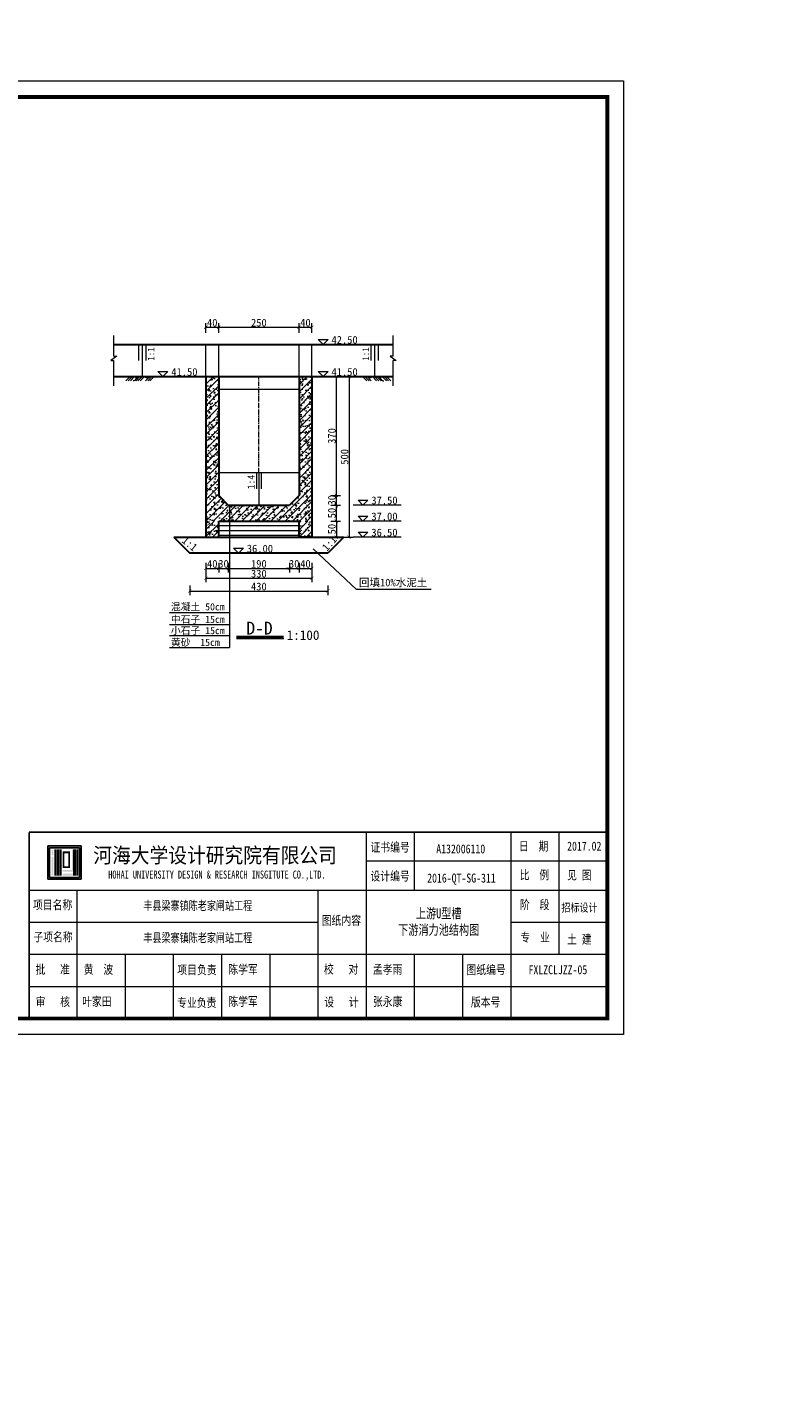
# Model space of a CAD drawing. Extents: x -13074 to 1448651, y 3648755 to 8081248.
# Tile 74 of 173: x 559470 to 559706, y 3858375 to 3858799. Entities that reach past the tile are written whole.
import ezdxf

# ---------------------------------------------------------------- set-up
doc = ezdxf.new("R2010")
doc.units = 0
doc.header["$PDMODE"] = 32
doc.header["$PDSIZE"] = 0.2
doc.linetypes.add('CENTER2', pattern=[1.125, 0.75, -0.125, 0.125, -0.125])
doc.layers.get('0').update_dxf_attribs({"linetype": 'CONTINUOUS'})
doc.layers.get('Defpoints').update_dxf_attribs({"linetype": 'CONTINUOUS'})
for name, color, linetype, lineweight in [('0.09标注线', 3, 'CONTINUOUS', 9), ('0.13填充', 8, 'CONTINUOUS', 9), ('0.30粗线', 7, 'CONTINUOUS', 30), ('SHEET', 1, 'CONTINUOUS', 15), ('文字', 7, 'CONTINUOUS', 15), ('新建路', 7, 'CONTINUOUS', 40), ('细实线', 3, 'CONTINUOUS', 20)]:
    doc.layers.add(name, color=color, linetype=linetype, lineweight=lineweight)
doc.layers.add('HOHAITK', color=7, linetype='CONTINUOUS')
doc.layers.add('PUB_DIM', color=3, linetype='CONTINUOUS')
doc.styles.add('-仿宋_GB2312', font='FangSong_GB2312.ttf')
doc.styles.add('FHZ', font='FangSong_GB2312.ttf', dxfattribs={"width": 0.707, "height": 300})
doc.styles.add('HOHAITK', font='simhei.ttf')
doc.styles.add('TSSD_Dimension', font='tssdeng.shx', dxfattribs={"width": 0.7, "bigfont": '1hztxt.shx'})
doc.dimstyles.new('TSSD_100_100', dxfattribs={"dimtxt": 300, "dimasz": 100, "dimexe": 100, "dimexo": 250, "dimgap": 100, "dimtad": 1, "dimdec": 0, "dimzin": 0, "dimdsep": 46, "dimtxsty": 'TSSD_Dimension', "dimblk": 'ARCHTICK', "dimcen": 0, "dimdle": 100, "dimclrt": 7, "dimadec": 0, "dimazin": 0, "dimtfac": 1, "dimtdec": 0, "dimtix": 1, "dimtmove": 2, "dimatfit": 3, "dimfxl": 1, "dimtolj": 1, "dimtzin": 0, "dimarcsym": 0})
doc.dimstyles.new('zzzz STANDARD', dxfattribs={"dimtxt": 2.3, "dimasz": 1, "dimexe": 1.25, "dimexo": 1.5, "dimgap": 0.2, "dimtad": 1, "dimdec": 0, "dimlfac": 10, "dimzin": 0, "dimdsep": 46, "dimtxsty": '-仿宋_GB2312', "dimblk": 'ARCHTICK', "dimcen": 0.09, "dimadec": 0, "dimazin": 0, "dimtfac": 1, "dimtdec": 0, "dimtix": 1, "dimtmove": 2, "dimatfit": 3, "dimfxl": 1.7, "dimfxlon": 1, "dimtolj": 1, "dimtzin": 0, "dimlwd": 9, "dimlwe": 9, "dimarcsym": 0})

# ---------------------------------------------------------------- blocks, each defined once
blk = doc.blocks.new('_ARCHTICK')
at = {"color": 0, "linetype": 'ByBlock', "const_width": 0.15}
blk.add_lwpolyline([(-0.5, -0.5), (0.5, 0.5)], dxfattribs=at)
blk = doc.blocks.new('*D1999')
at = {"layer": 'Defpoints', "color": 0, "linetype": 'Continuous', "lineweight": 13}
for p in [(559529.71, 3858653.39), (559532.71, 3858650.39), (559532.71, 3858630.67)]:
    blk.add_point(p, dxfattribs=at)
at = {"layer": '新建路', "color": 0, "linetype": 'Continuous', "lineweight": 9}
for p, q in [((559529.71, 3858630.67), (559528.71, 3858630.67)), ((559529.71, 3858632.37), (559529.71, 3858629.42)), ((559529.71, 3858630.67), (559532.71, 3858630.67)), ((559532.71, 3858632.37), (559532.71, 3858629.42)), ((559532.71, 3858630.67), (559533.71, 3858630.67))]:
    blk.add_line(p, q, dxfattribs=at)
blk.add_blockref('_ARCHTICK', (559529.71, 3858630.67), dxfattribs=at)
at = {"layer": '新建路', "color": 0, "linetype": 'Continuous', "lineweight": 9, "rotation": 180}
blk.add_blockref('_ARCHTICK', (559532.71, 3858630.67), dxfattribs=at)
at = {"layer": '新建路', "color": 0, "linetype": 'Continuous', "lineweight": 13, "insert": (559531.21, 3858632.07), "char_height": 2.4, "attachment_point": 5, "style": '-仿宋_GB2312'}
blk.add_mtext('\\A1;30', dxfattribs=at)
blk = doc.blocks.new('*D2001')
at = {"layer": 'Defpoints', "color": 0, "linetype": 'Continuous', "lineweight": 13}
for p in [(559551.71, 3858650.39), (559554.71, 3858653.39), (559554.71, 3858630.67)]:
    blk.add_point(p, dxfattribs=at)
at = {"layer": '新建路', "color": 0, "linetype": 'Continuous', "lineweight": 9}
for p, q in [((559551.71, 3858630.67), (559550.71, 3858630.67)), ((559551.71, 3858632.37), (559551.71, 3858629.42)), ((559551.71, 3858630.67), (559554.71, 3858630.67)), ((559554.71, 3858632.37), (559554.71, 3858629.42)), ((559554.71, 3858630.67), (559555.71, 3858630.67))]:
    blk.add_line(p, q, dxfattribs=at)
blk.add_blockref('_ARCHTICK', (559551.71, 3858630.67), dxfattribs=at)
at = {"layer": '新建路', "color": 0, "linetype": 'Continuous', "lineweight": 9, "rotation": 180}
blk.add_blockref('_ARCHTICK', (559554.71, 3858630.67), dxfattribs=at)
at = {"layer": '新建路', "color": 0, "linetype": 'Continuous', "lineweight": 13, "insert": (559553.21, 3858632.07), "char_height": 2.4, "attachment_point": 5, "style": '-仿宋_GB2312'}
blk.add_mtext('\\A1;30', dxfattribs=at)
blk = doc.blocks.new('*D2005')
at = {"layer": 'Defpoints', "color": 0, "linetype": 'Continuous', "lineweight": 13}
for p in [(559551.71, 3858650.39), (559554.71, 3858653.39), (559566.33, 3858653.39)]:
    blk.add_point(p, dxfattribs=at)
at = {"layer": '新建路', "color": 0, "linetype": 'Continuous', "lineweight": 9}
for p, q in [((559566.33, 3858653.39), (559566.33, 3858654.39)), ((559564.63, 3858653.39), (559567.58, 3858653.39)), ((559564.63, 3858650.39), (559567.58, 3858650.39)), ((559566.33, 3858650.39), (559566.33, 3858653.39)), ((559566.33, 3858650.39), (559566.33, 3858649.39))]:
    blk.add_line(p, q, dxfattribs=at)
for p, rotation in [((559566.33, 3858653.39), 270), ((559566.33, 3858650.39), 90)]:
    blk.add_blockref('_ARCHTICK', p, dxfattribs=dict(at, rotation=rotation))
at = {"layer": '新建路', "color": 0, "linetype": 'Continuous', "lineweight": 13, "insert": (559564.93, 3858651.89), "char_height": 2.4, "attachment_point": 5, "rotation": 90, "style": '-仿宋_GB2312'}
blk.add_mtext('\\A1;30', dxfattribs=at)
blk = doc.blocks.new('*D2007')
at = {"layer": 'Defpoints', "color": 0, "linetype": 'Continuous', "lineweight": 13}
for p in [(559554.71, 3858690.39), (559558.8, 3858640.39), (559570.28, 3858640.39)]:
    blk.add_point(p, dxfattribs=at)
at = {"layer": '新建路', "color": 0, "linetype": 'Continuous', "lineweight": 9}
for p, q in [((559568.58, 3858690.39), (559571.53, 3858690.39)), ((559570.28, 3858690.39), (559570.28, 3858640.39)), ((559568.58, 3858640.39), (559571.53, 3858640.39))]:
    blk.add_line(p, q, dxfattribs=at)
for p, rotation in [((559570.28, 3858690.39), 90), ((559570.28, 3858640.39), 270)]:
    blk.add_blockref('_ARCHTICK', p, dxfattribs=dict(at, rotation=rotation))
at = {"layer": '新建路', "color": 0, "linetype": 'Continuous', "lineweight": 13, "insert": (559568.88, 3858665.39), "char_height": 2.4, "attachment_point": 5, "rotation": 90, "style": '-仿宋_GB2312'}
blk.add_mtext('\\A1;500', dxfattribs=at)
blk = doc.blocks.new('*D1656')
at = {"layer": 'Defpoints', "color": 0, "lineweight": 13}
for p in [(795706, 267581), (795134, 265865), (795134, 265865), (795535, 266220), (795733, 266164)]:
    blk.add_point(p, dxfattribs=at)
at = {"layer": 'PUB_DIM', "color": 0, "lineweight": -2}
blk.add_arc((795134, 265865), 536, 26.5651, 71.5651, dxfattribs=at)
at = {"layer": 'PUB_DIM', "color": 0, "lineweight": -2, "xscale": 100, "yscale": 100, "zscale": 100}
for p, rotation in [((795303, 266373), 161.5650511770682), ((795614, 266104), 296.5650511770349)]:
    blk.add_blockref('_ARCHTICK', p, dxfattribs=dict(at, rotation=rotation))
blk = doc.blocks.new('*D3525')
at = {"layer": 'Defpoints', "color": 0, "linetype": 'Continuous', "lineweight": 13}
for p in [(559554.71, 3858645.39), (559554.71, 3858640.39), (559566.33, 3858640.39)]:
    blk.add_point(p, dxfattribs=at)
at = {"layer": '新建路', "color": 0, "linetype": 'Continuous', "lineweight": 9}
for p, q in [((559564.63, 3858645.39), (559567.58, 3858645.39)), ((559566.33, 3858645.39), (559566.33, 3858640.39)), ((559564.63, 3858640.39), (559567.58, 3858640.39))]:
    blk.add_line(p, q, dxfattribs=at)
for p, rotation in [((559566.33, 3858645.39), 90), ((559566.33, 3858640.39), 270)]:
    blk.add_blockref('_ARCHTICK', p, dxfattribs=dict(at, rotation=rotation))
at = {"layer": '新建路', "color": 0, "linetype": 'Continuous', "lineweight": 13, "insert": (559564.93, 3858642.89), "char_height": 2.4, "attachment_point": 5, "rotation": 90, "style": '-仿宋_GB2312'}
blk.add_mtext('\\A1;50', dxfattribs=at)
blk = doc.blocks.new('123')
at = {"layer": 'PUB_DIM', "color": 7}
dim = blk.add_angular_dim_2l(base=(795535.2, 266220.4), line1=((795732.5, 266163.8), (795133.8, 265864.5)), line2=((795133.8, 265864.5), (795706, 267580.9)), text=' ', dimstyle='TSSD_100_100', dxfattribs=at)
dim.commit()
dim.dimension.update_dxf_attribs({"geometry": '*D1656', "text_midpoint": (426562.1, 722353.3)})

msp = doc.modelspace()

# ---------------------------------------------------------------- hatches: boundary and pattern name
at = {"layer": '0.09标注线', "linetype": 'Continuous', "lineweight": 13}
h = msp.add_hatch(dxfattribs=at)
h.set_pattern_fill('ANSI31', color=256, scale=0.5, style=0)
h.set_pattern_definition([(45, (559525.709, 3858645.3888), (-1.12253, 1.12253), [])])
h.paths.add_polyline_path([(559554.709, 3858653.389), (559551.709, 3858650.389), (559532.709, 3858650.389), (559529.709, 3858653.389), (559529.709, 3858690.389), (559525.709, 3858690.389), (559525.709, 3858645.389), (559529.709, 3858645.389), (559558.709, 3858645.389), (559558.709, 3858690.389), (559554.709, 3858690.389)])
h = msp.add_hatch(dxfattribs=at)
h.set_pattern_fill('AR-CONC', color=256, scale=0.02, style=0)
h.set_pattern_definition([(50, (559525.709, 3858645.3888), (3.6437, -0.31878), [0.381, -4.191]), (355, (559525.709, 3858645.3888), (-0.70486, 3.82113), [0.3048, -3.3528]), (100.451, (559526.0127, 3858645.3622), (2.93885, 3.50233), [0.3238, -3.5618]), (46.184, (559525.709, 3858646.4048), (5.42158, -0.84085), [0.5715, -6.2865]), (96.636, (559526.161, 3858646.3347), (4.7481, 4.9485), [0.4857, -5.3427]), (351.184, (559525.709, 3858646.405), (4.7481, 4.9485), [0.4572, -5.0292]), (21, (559526.217, 3858646.1508), (3.0323, -2.04531), [0.381, -4.191]), (326, (559526.217, 3858646.1508), (1.23604, 3.68376), [0.3048, -3.3528]), (71.4514, (559526.4697, 3858645.9803), (4.26833, 1.63846), [0.3238, -3.5618]), (37.5, (559525.709, 3858645.3888), (0.061772, 1.6911), [0, -3.31216, 0, -3.4036, 0, -3.3655]), (7.5, (559525.709, 3858645.3888), (1.336393, 2.00361), [0, -1.94056, 0, -3.23596, 0, -1.2827]), (327.5, (559524.5762, 3858645.3888), (2.711812, -0.114575), [0, -1.27, 0, -3.9624, 0, -5.2578]), (317.5, (559524.0682, 3858645.3888), (2.96258, 0.50853), [0, -1.651, 0, -2.63144, 0, -3.7338])])
h.paths.add_polyline_path([(559554.709, 3858653.389), (559551.709, 3858650.389), (559532.709, 3858650.389), (559529.709, 3858653.389), (559529.709, 3858690.389), (559525.709, 3858690.389), (559525.709, 3858645.389), (559529.709, 3858645.389), (559558.709, 3858645.389), (559558.709, 3858690.389), (559554.709, 3858690.389)])
h = msp.add_hatch(dxfattribs=at)
h.set_pattern_fill('ANSI31', color=256, scale=0.5, style=0)
h.paths.add_polyline_path([(559558.709, 3858645.389), (559554.709, 3858645.389), (559554.709, 3858640.389), (559558.709, 3858640.389)])
h.paths.add_polyline_path([(559529.709, 3858645.389), (559525.709, 3858645.389), (559525.709, 3858640.389), (559529.709, 3858640.389)])
h = msp.add_hatch(dxfattribs=at)
h.set_pattern_fill('AR-CONC', color=256, scale=0.02, style=0)
h.set_pattern_definition([(50, (0, 0), (3.64369338, -0.3187817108), [0.381, -4.191]), (355, (0, 0), (-0.7048565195, 3.8211328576), [0.3048, -3.3528]), (100.451, (0.3036, -0.0266), (2.9388500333, 3.5023337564), [0.3238, -3.5618]), (46.1842, (0, 1.016), (5.421580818, -0.8408465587), [0.5715, -6.2865]), (96.6356, (0.452, 0.946), (4.748084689, 4.948511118), [0.4857, -5.3427]), (351.184, (0, 1.016), (4.748092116, 4.948502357), [0.4572, -5.0292]), (21, (0.508, 0.762), (3.0322975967, -2.0453103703), [0.381, -4.191]), (326, (0.508, 0.762), (1.236040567, 3.6837593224), [0.3048, -3.3528]), (71.4514, (0.7607, 0.5916), (4.2683298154, 1.6384571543), [0.3238, -3.5618]), (37.5, (0, 0), (0.061772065, 1.69110077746), [0, -3.31216, 0, -3.4036, 0, -3.3655]), (7.5, (0, 0), (1.3363932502, 2.0036114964), [0, -1.94056, 0, -3.23596, 0, -1.2827]), (327.5, (-1.1328, 0), (2.71181190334, -0.11457487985), [0, -1.27, 0, -3.9624, 0, -5.2578]), (317.5, (-1.6408, 0), (2.9625836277, 0.5085298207), [0, -1.651, 0, -2.63144, 0, -3.7338])])
h.paths.add_polyline_path([(559529.709, 3858645.389), (559525.709, 3858645.389), (559525.709, 3858640.389), (559529.709, 3858640.389)])
h.paths.add_polyline_path([(559558.709, 3858645.389), (559554.709, 3858645.389), (559554.709, 3858640.389), (559558.709, 3858640.389)])
at = {"layer": '0.13填充'}
h = msp.add_hatch(color=256, dxfattribs=at)
edge = h.paths.add_edge_path()
edge.add_ellipse((559504.239, 3858690.524), major_axis=(0, -0.716), ratio=0.9642642, start_angle=280.8773, end_angle=439.1227)
edge.add_line((559504.917, 3858690.389), (559503.561, 3858690.389))
h = msp.add_hatch(color=256, dxfattribs=at)
edge = h.paths.add_edge_path()
edge.add_ellipse((559504.239, 3858690.524), major_axis=(0, -0.716), ratio=0.9642642, start_angle=280.8773, end_angle=439.1227)
edge.add_line((559504.917, 3858690.389), (559503.561, 3858690.389))
h = msp.add_hatch(color=256, dxfattribs=at)
edge = h.paths.add_edge_path()
edge.add_ellipse((559507.276, 3858690.524), major_axis=(0, -0.716), ratio=0.9642642, start_angle=280.8773, end_angle=439.1227)
edge.add_line((559507.954, 3858690.389), (559506.598, 3858690.389))
h = msp.add_hatch(color=256, dxfattribs=at)
edge = h.paths.add_edge_path()
edge.add_ellipse((559507.276, 3858690.524), major_axis=(0, -0.716), ratio=0.9642642, start_angle=280.8773, end_angle=439.1227)
edge.add_line((559507.954, 3858690.389), (559506.598, 3858690.389))
h = msp.add_hatch(color=256, dxfattribs=at)
edge = h.paths.add_edge_path()
edge.add_ellipse((559576.863, 3858690.524), major_axis=(0, -0.716), ratio=0.9642642, start_angle=-79.1227, end_angle=79.1227, ccw=False)
edge.add_line((559576.185, 3858690.389), (559577.541, 3858690.389))
h = msp.add_hatch(color=256, dxfattribs=at)
edge = h.paths.add_edge_path()
edge.add_ellipse((559576.863, 3858690.524), major_axis=(0, -0.716), ratio=0.9642642, start_angle=-79.1227, end_angle=79.1227, ccw=False)
edge.add_line((559576.185, 3858690.389), (559577.541, 3858690.389))
h = msp.add_hatch(color=256, dxfattribs=at)
edge = h.paths.add_edge_path()
edge.add_ellipse((559579.9, 3858690.524), major_axis=(0, -0.716), ratio=0.9642642, start_angle=-79.1227, end_angle=79.1227, ccw=False)
edge.add_line((559579.222, 3858690.389), (559580.578, 3858690.389))
h = msp.add_hatch(color=256, dxfattribs=at)
edge = h.paths.add_edge_path()
edge.add_ellipse((559579.9, 3858690.524), major_axis=(0, -0.716), ratio=0.9642642, start_angle=-79.1227, end_angle=79.1227, ccw=False)
edge.add_line((559579.222, 3858690.389), (559580.578, 3858690.389))
at = {"layer": 'HOHAITK', "ltscale": 1000}
h = msp.add_hatch(color=7, dxfattribs=at)
h.paths.add_polyline_path([(559486.834, 3858533.849, 0.4142136), (559486.921, 3858533.937), (559486.921, 3858544.162, 0.4142136), (559486.834, 3858544.249), (559476.609, 3858544.249, 0.4142136), (559476.521, 3858544.162), (559476.521, 3858533.937, 0.4142136), (559476.609, 3858533.849)])
h.paths.add_polyline_path([(559477.099, 3858534.427), (559477.099, 3858543.672), (559486.344, 3858543.672), (559486.344, 3858534.427)], flags=16)
at = {"layer": 'HOHAITK'}
h = msp.add_hatch(color=7, dxfattribs=at)
h.paths.add_polyline_path([(559478.255, 3858543.094), (559477.677, 3858543.094), (559477.677, 3858542.516), (559478.255, 3858542.516)])
h.paths.add_polyline_path([(559478.255, 3858542.516), (559477.677, 3858542.516), (559477.677, 3858541.938), (559478.255, 3858541.938)])
h.paths.add_polyline_path([(559478.255, 3858541.938), (559477.677, 3858541.938), (559477.677, 3858541.36), (559478.255, 3858541.36)])
h.paths.add_polyline_path([(559478.255, 3858540.783), (559477.677, 3858540.783), (559477.677, 3858540.205), (559478.255, 3858540.205)])
h.paths.add_polyline_path([(559478.255, 3858540.205), (559477.677, 3858540.205), (559477.677, 3858539.627), (559478.255, 3858539.627)])
h.paths.add_polyline_path([(559478.255, 3858539.627), (559477.677, 3858539.627), (559477.677, 3858539.049), (559478.255, 3858539.049)])
h.paths.add_polyline_path([(559478.255, 3858539.049), (559477.677, 3858539.049), (559477.677, 3858538.472), (559478.255, 3858538.472)])
h.paths.add_polyline_path([(559478.255, 3858538.472), (559477.677, 3858538.472), (559477.677, 3858537.894), (559478.255, 3858537.894)])
h.paths.add_polyline_path([(559478.255, 3858537.894), (559477.677, 3858537.894), (559477.677, 3858537.316), (559478.255, 3858537.316)])
h.paths.add_polyline_path([(559478.255, 3858537.316), (559477.677, 3858537.316), (559477.677, 3858536.738), (559478.255, 3858536.738)])
h.paths.add_polyline_path([(559478.255, 3858536.738), (559477.677, 3858536.738), (559477.677, 3858536.16), (559478.255, 3858536.16)])
h.paths.add_polyline_path([(559478.255, 3858536.16), (559477.677, 3858536.16), (559477.677, 3858535.583), (559478.255, 3858535.583)])
h.paths.add_polyline_path([(559478.255, 3858535.583), (559477.677, 3858535.583), (559477.677, 3858535.005), (559478.255, 3858535.005)])
h = msp.add_hatch(color=7, dxfattribs=at)
h.paths.add_polyline_path([(559479.41, 3858543.094), (559478.833, 3858543.094), (559478.833, 3858542.516), (559479.41, 3858542.516)])
h.paths.add_polyline_path([(559479.41, 3858542.516), (559478.833, 3858542.516), (559478.833, 3858541.938), (559479.41, 3858541.938)])
h.paths.add_polyline_path([(559479.41, 3858541.938), (559478.833, 3858541.938), (559478.833, 3858541.36), (559479.41, 3858541.36)])
h.paths.add_polyline_path([(559479.41, 3858541.36), (559478.833, 3858541.36), (559478.833, 3858540.783), (559479.41, 3858540.783)])
h.paths.add_polyline_path([(559479.41, 3858540.783), (559478.833, 3858540.783), (559478.833, 3858540.205), (559479.41, 3858540.205)])
h.paths.add_polyline_path([(559479.41, 3858540.205), (559478.833, 3858540.205), (559478.833, 3858539.627), (559479.41, 3858539.627)])
h.paths.add_polyline_path([(559479.41, 3858539.627), (559478.833, 3858539.627), (559478.833, 3858539.049), (559479.41, 3858539.049)])
h.paths.add_polyline_path([(559479.41, 3858539.049), (559478.833, 3858539.049), (559478.833, 3858538.472), (559479.41, 3858538.472)])
h.paths.add_polyline_path([(559479.41, 3858538.472), (559478.833, 3858538.472), (559478.833, 3858537.894), (559479.41, 3858537.894)])
h.paths.add_polyline_path([(559479.41, 3858537.894), (559478.833, 3858537.894), (559478.833, 3858537.316), (559479.41, 3858537.316)])
h.paths.add_polyline_path([(559479.41, 3858537.316), (559478.833, 3858537.316), (559478.833, 3858536.738), (559479.41, 3858536.738)])
h.paths.add_polyline_path([(559479.41, 3858536.738), (559478.833, 3858536.738), (559478.833, 3858536.16), (559479.41, 3858536.16)])
h.paths.add_polyline_path([(559479.41, 3858536.16), (559478.833, 3858536.16), (559478.833, 3858535.583), (559479.41, 3858535.583)])
h.paths.add_polyline_path([(559479.41, 3858535.583), (559478.833, 3858535.583), (559478.833, 3858535.005), (559479.41, 3858535.005)])
h = msp.add_hatch(color=7, dxfattribs=at)
h.paths.add_polyline_path([(559479.988, 3858539.627), (559479.41, 3858539.627), (559479.41, 3858539.049), (559479.988, 3858539.049)])
h.paths.add_polyline_path([(559480.566, 3858539.627), (559479.988, 3858539.627), (559479.988, 3858539.049), (559480.566, 3858539.049)])
h.paths.add_polyline_path([(559480.566, 3858540.205), (559479.988, 3858540.205), (559479.988, 3858539.627), (559480.566, 3858539.627)])
h.paths.add_polyline_path([(559480.566, 3858540.783), (559479.988, 3858540.783), (559479.988, 3858540.205), (559480.566, 3858540.205)])
h.paths.add_polyline_path([(559480.566, 3858541.36), (559479.988, 3858541.36), (559479.988, 3858540.783), (559480.566, 3858540.783)])
h.paths.add_polyline_path([(559480.566, 3858541.938), (559479.988, 3858541.938), (559479.988, 3858541.36), (559480.566, 3858541.36)])
h.paths.add_polyline_path([(559480.566, 3858542.516), (559479.988, 3858542.516), (559479.988, 3858541.938), (559480.566, 3858541.938)])
h.paths.add_polyline_path([(559480.566, 3858543.094), (559479.988, 3858543.094), (559479.988, 3858542.516), (559480.566, 3858542.516)])
h.paths.add_polyline_path([(559480.566, 3858539.049), (559479.988, 3858539.049), (559479.988, 3858538.472), (559480.566, 3858538.472)])
h.paths.add_polyline_path([(559480.566, 3858538.472), (559479.988, 3858538.472), (559479.988, 3858537.894), (559480.566, 3858537.894)])
h.paths.add_polyline_path([(559480.566, 3858537.894), (559479.988, 3858537.894), (559479.988, 3858537.316), (559480.566, 3858537.316)])
h.paths.add_polyline_path([(559480.566, 3858537.316), (559479.988, 3858537.316), (559479.988, 3858536.738), (559480.566, 3858536.738)])
h.paths.add_polyline_path([(559480.566, 3858536.738), (559479.988, 3858536.738), (559479.988, 3858536.16), (559480.566, 3858536.16)])
h.paths.add_polyline_path([(559480.566, 3858536.16), (559479.988, 3858536.16), (559479.988, 3858535.583), (559480.566, 3858535.583)])
h.paths.add_polyline_path([(559480.566, 3858535.583), (559479.988, 3858535.583), (559479.988, 3858535.005), (559480.566, 3858535.005)])
h = msp.add_hatch(color=7, dxfattribs=at)
h.paths.add_polyline_path([(559481.721, 3858536.738), (559481.144, 3858536.738), (559481.144, 3858536.16), (559481.721, 3858536.16)])
h.paths.add_polyline_path([(559482.299, 3858536.738), (559481.721, 3858536.738), (559481.721, 3858536.16), (559482.299, 3858536.16)])
h.paths.add_polyline_path([(559482.877, 3858536.738), (559482.299, 3858536.738), (559482.299, 3858536.16), (559482.877, 3858536.16)])
h.paths.add_polyline_path([(559483.455, 3858536.738), (559482.877, 3858536.738), (559482.877, 3858536.16), (559483.455, 3858536.16)])
h.paths.add_polyline_path([(559484.033, 3858536.738), (559483.455, 3858536.738), (559483.455, 3858536.16), (559484.033, 3858536.16)])
h.paths.add_polyline_path([(559484.61, 3858536.738), (559484.033, 3858536.738), (559484.033, 3858536.16), (559484.61, 3858536.16)])
h.paths.add_polyline_path([(559484.61, 3858537.316), (559484.033, 3858537.316), (559484.033, 3858536.738), (559484.61, 3858536.738)])
h.paths.add_polyline_path([(559484.61, 3858537.894), (559484.033, 3858537.894), (559484.033, 3858537.316), (559484.61, 3858537.316)])
h.paths.add_polyline_path([(559484.61, 3858538.472), (559484.033, 3858538.472), (559484.033, 3858537.894), (559484.61, 3858537.894)])
h.paths.add_polyline_path([(559484.61, 3858539.049), (559484.033, 3858539.049), (559484.033, 3858538.472), (559484.61, 3858538.472)])
h.paths.add_polyline_path([(559484.61, 3858539.627), (559484.033, 3858539.627), (559484.033, 3858539.049), (559484.61, 3858539.049)])
h.paths.add_polyline_path([(559484.61, 3858540.205), (559484.033, 3858540.205), (559484.033, 3858539.627), (559484.61, 3858539.627)])
h.paths.add_polyline_path([(559484.61, 3858540.783), (559484.033, 3858540.783), (559484.033, 3858540.205), (559484.61, 3858540.205)])
h.paths.add_polyline_path([(559484.61, 3858541.36), (559484.033, 3858541.36), (559484.033, 3858540.783), (559484.61, 3858540.783)])
h.paths.add_polyline_path([(559484.61, 3858541.938), (559484.033, 3858541.938), (559484.033, 3858541.36), (559484.61, 3858541.36)])
h.paths.add_polyline_path([(559484.61, 3858542.516), (559484.033, 3858542.516), (559484.033, 3858541.938), (559484.61, 3858541.938)])
h.paths.add_polyline_path([(559484.61, 3858543.094), (559484.033, 3858543.094), (559484.033, 3858542.516), (559484.61, 3858542.516)])
h.paths.add_polyline_path([(559481.721, 3858535.583), (559481.144, 3858535.583), (559481.144, 3858535.005), (559481.721, 3858535.005)])
h.paths.add_polyline_path([(559482.299, 3858535.583), (559481.721, 3858535.583), (559481.721, 3858535.005), (559482.299, 3858535.005)])
h.paths.add_polyline_path([(559482.877, 3858535.583), (559482.299, 3858535.583), (559482.299, 3858535.005), (559482.877, 3858535.005)])
h.paths.add_polyline_path([(559483.455, 3858535.583), (559482.877, 3858535.583), (559482.877, 3858535.005), (559483.455, 3858535.005)])
h.paths.add_polyline_path([(559484.033, 3858535.583), (559483.455, 3858535.583), (559483.455, 3858535.005), (559484.033, 3858535.005)])
h.paths.add_polyline_path([(559484.61, 3858535.583), (559484.033, 3858535.583), (559484.033, 3858535.005), (559484.61, 3858535.005)])
h.paths.add_polyline_path([(559485.188, 3858535.583), (559484.61, 3858535.583), (559484.61, 3858535.005), (559485.188, 3858535.005)])
h.paths.add_polyline_path([(559485.766, 3858535.583), (559485.188, 3858535.583), (559485.188, 3858535.005), (559485.766, 3858535.005)])
h.paths.add_polyline_path([(559485.766, 3858536.16), (559485.188, 3858536.16), (559485.188, 3858535.583), (559485.766, 3858535.583)])
h.paths.add_polyline_path([(559485.766, 3858536.738), (559485.188, 3858536.738), (559485.188, 3858536.16), (559485.766, 3858536.16)])
h.paths.add_polyline_path([(559485.766, 3858537.316), (559485.188, 3858537.316), (559485.188, 3858536.738), (559485.766, 3858536.738)])
h.paths.add_polyline_path([(559485.766, 3858537.894), (559485.188, 3858537.894), (559485.188, 3858537.316), (559485.766, 3858537.316)])
h.paths.add_polyline_path([(559485.766, 3858538.472), (559485.188, 3858538.472), (559485.188, 3858537.894), (559485.766, 3858537.894)])
h.paths.add_polyline_path([(559485.766, 3858539.049), (559485.188, 3858539.049), (559485.188, 3858538.472), (559485.766, 3858538.472)])
h.paths.add_polyline_path([(559485.766, 3858539.627), (559485.188, 3858539.627), (559485.188, 3858539.049), (559485.766, 3858539.049)])
h.paths.add_polyline_path([(559485.766, 3858540.205), (559485.188, 3858540.205), (559485.188, 3858539.627), (559485.766, 3858539.627)])
h.paths.add_polyline_path([(559485.766, 3858540.783), (559485.188, 3858540.783), (559485.188, 3858540.205), (559485.766, 3858540.205)])
h.paths.add_polyline_path([(559485.766, 3858541.36), (559485.188, 3858541.36), (559485.188, 3858540.783), (559485.766, 3858540.783)])
h.paths.add_polyline_path([(559485.766, 3858541.938), (559485.188, 3858541.938), (559485.188, 3858541.36), (559485.766, 3858541.36)])
h.paths.add_polyline_path([(559485.766, 3858542.516), (559485.188, 3858542.516), (559485.188, 3858541.938), (559485.766, 3858541.938)])
h.paths.add_polyline_path([(559485.766, 3858543.094), (559485.188, 3858543.094), (559485.188, 3858542.516), (559485.766, 3858542.516)])
h = msp.add_hatch(color=7, dxfattribs=at)
h.paths.add_polyline_path([(559481.721, 3858537.894), (559481.144, 3858537.894), (559481.144, 3858537.316), (559481.721, 3858537.316)])
h.paths.add_polyline_path([(559482.299, 3858537.894), (559481.721, 3858537.894), (559481.721, 3858537.316), (559482.299, 3858537.316)])
h.paths.add_polyline_path([(559482.877, 3858537.894), (559482.299, 3858537.894), (559482.299, 3858537.316), (559482.877, 3858537.316)])
h.paths.add_polyline_path([(559483.455, 3858537.894), (559482.877, 3858537.894), (559482.877, 3858537.316), (559483.455, 3858537.316)])
h.paths.add_polyline_path([(559483.455, 3858538.472), (559482.877, 3858538.472), (559482.877, 3858537.894), (559483.455, 3858537.894)])
h.paths.add_polyline_path([(559483.455, 3858539.049), (559482.877, 3858539.049), (559482.877, 3858538.472), (559483.455, 3858538.472)])
h.paths.add_polyline_path([(559483.455, 3858539.627), (559482.877, 3858539.627), (559482.877, 3858539.049), (559483.455, 3858539.049)])
h.paths.add_polyline_path([(559483.455, 3858540.205), (559482.877, 3858540.205), (559482.877, 3858539.627), (559483.455, 3858539.627)])
h.paths.add_polyline_path([(559483.455, 3858540.783), (559482.877, 3858540.783), (559482.877, 3858540.205), (559483.455, 3858540.205)])
h.paths.add_polyline_path([(559483.455, 3858541.36), (559482.877, 3858541.36), (559482.877, 3858540.783), (559483.455, 3858540.783)])
h.paths.add_polyline_path([(559483.455, 3858541.938), (559482.877, 3858541.938), (559482.877, 3858541.36), (559483.455, 3858541.36)])
h.paths.add_polyline_path([(559483.455, 3858542.516), (559482.877, 3858542.516), (559482.877, 3858541.938), (559483.455, 3858541.938)])
h.paths.add_polyline_path([(559482.877, 3858542.516), (559482.299, 3858542.516), (559482.299, 3858541.938), (559482.877, 3858541.938)])
h.paths.add_polyline_path([(559482.299, 3858542.516), (559481.721, 3858542.516), (559481.721, 3858541.938), (559482.299, 3858541.938)])
h.paths.add_polyline_path([(559481.721, 3858542.516), (559481.144, 3858542.516), (559481.144, 3858541.938), (559481.721, 3858541.938)])
h.paths.add_polyline_path([(559481.721, 3858541.938), (559481.144, 3858541.938), (559481.144, 3858541.36), (559481.721, 3858541.36)])
h.paths.add_polyline_path([(559481.721, 3858541.36), (559481.144, 3858541.36), (559481.144, 3858540.783), (559481.721, 3858540.783)])
h.paths.add_polyline_path([(559481.721, 3858540.783), (559481.144, 3858540.783), (559481.144, 3858540.205), (559481.721, 3858540.205)])
h.paths.add_polyline_path([(559481.721, 3858540.205), (559481.144, 3858540.205), (559481.144, 3858539.627), (559481.721, 3858539.627)])
h.paths.add_polyline_path([(559481.721, 3858539.627), (559481.144, 3858539.627), (559481.144, 3858539.049), (559481.721, 3858539.049)])
h.paths.add_polyline_path([(559481.721, 3858539.049), (559481.144, 3858539.049), (559481.144, 3858538.472), (559481.721, 3858538.472)])
h.paths.add_polyline_path([(559481.721, 3858538.472), (559481.144, 3858538.472), (559481.144, 3858537.894), (559481.721, 3858537.894)])
msp.add_hatch(color=7, dxfattribs=at).paths.add_polyline_path([(559485.188, 3858536.16), (559484.61, 3858536.16), (559484.61, 3858535.583), (559485.188, 3858535.583)])

# ---------------------------------------------------------------- linework, layer by layer
at = {"layer": '0.09标注线', "linetype": 'Continuous', "lineweight": 13}
for p, q in [((559497.06, 3858696.739), (559497.06, 3858703.166)), ((559583.986, 3858696.739), (559583.986, 3858703.166)), ((559525.695, 3858690.389), (559525.709, 3858700.389)), ((559525.709, 3858700.389), (559558.709, 3858700.389)), ((559529.709, 3858690.389), (559529.709, 3858700.389)), ((559554.709, 3858690.389), (559554.709, 3858700.389)), ((559558.709, 3858690.389), (559558.709, 3858700.389)), ((559497.06, 3858687.556), (559497.06, 3858695.374)), ((559583.986, 3858687.552), (559583.986, 3858695.374)), ((559554.709, 3858660.389, -0.012), (559529.709, 3858660.389)), ((559554.709, 3858643.889), (559529.709, 3858643.889)), ((559554.709, 3858642.389), (559529.709, 3858642.389)), ((559554.709, 3858640.889), (559529.709, 3858640.889)), ((559559.146, 3858636.707), (559572.612, 3858624.04))]:
    msp.add_line(p, q, dxfattribs=at)
at = {"layer": '0.09标注线'}
for p, q in [((559560.673, 3858701.927), (559562.212, 3858700.389)), ((559560.673, 3858701.927), (559563.751, 3858701.927)), ((559562.212, 3858700.389), (559563.751, 3858701.927)), ((559510.816, 3858691.927), (559512.354, 3858690.389)), ((559510.816, 3858691.927), (559513.893, 3858691.927)), ((559512.354, 3858690.389), (559513.893, 3858691.927)), ((559560.673, 3858691.927), (559562.212, 3858690.389)), ((559560.673, 3858691.927), (559563.751, 3858691.927)), ((559562.212, 3858690.389), (559563.751, 3858691.927)), ((559573.083, 3858651.927), (559574.622, 3858650.389)), ((559573.083, 3858651.927), (559576.161, 3858651.927)), ((559574.622, 3858650.389), (559576.161, 3858651.927)), ((559573.083, 3858646.927), (559574.622, 3858645.389)), ((559573.083, 3858646.927), (559576.161, 3858646.927)), ((559574.622, 3858645.389), (559576.161, 3858646.927)), ((559573.083, 3858641.927), (559574.622, 3858640.389)), ((559573.083, 3858641.927), (559576.161, 3858641.927)), ((559574.622, 3858640.389), (559576.161, 3858641.927)), ((559534.323, 3858636.927), (559535.862, 3858635.389)), ((559534.323, 3858636.927), (559537.4, 3858636.927)), ((559535.862, 3858635.389), (559537.4, 3858636.927))]:
    msp.add_line(p, q, dxfattribs=at)
at = {"layer": '0.09标注线', "ltscale": 0.005}
for p, q in [((559497.992, 3858696.739), (559496.128, 3858695.374)), ((559497.06, 3858696.739), (559497.992, 3858696.739)), ((559583.054, 3858696.739), (559584.918, 3858695.374)), ((559583.986, 3858696.739), (559583.054, 3858696.739)), ((559496.128, 3858695.374), (559497.06, 3858695.374)), ((559584.918, 3858695.374), (559583.986, 3858695.374))]:
    msp.add_line(p, q, dxfattribs=at)
at = {"layer": '0.09标注线', "color": 3, "lineweight": 9}
for p, q in [((559533.099, 3858650.389), (559533.099, 3858606.06)), ((559514.388, 3858616.883), (559533.099, 3858616.883)), ((559514.388, 3858613.232), (559533.099, 3858613.232)), ((559514.388, 3858609.711), (559533.099, 3858609.711)), ((559514.388, 3858606.06), (559533.099, 3858606.06))]:
    msp.add_line(p, q, dxfattribs=at)
at = {"layer": '0.09标注线', "color": 3, "lineweight": 13}
msp.add_line((559595.876, 3858624.04), (559572.612, 3858624.04), dxfattribs=at)
at = {"layer": '0.13填充', "ltscale": 0.005}
msp.add_line((559535.241, 3858608.794), (559549.972, 3858608.794), dxfattribs=at)
at = {"layer": '0.13填充', "lineweight": 40, "ltscale": 0.005}
msp.add_line((559535.297, 3858609.323), (559549.838, 3858609.323), dxfattribs=at)
at = {"layer": '0.30粗线'}
for p, q in [((559497.06, 3858700.389), (559583.986, 3858700.389)), ((559497.06, 3858690.389), (559525.695, 3858690.389)), ((559525.709, 3858690.389), (559583.986, 3858690.389)), ((559525.709, 3858690.389), (559525.709, 3858645.389)), ((559529.709, 3858690.389), (559529.709, 3858653.389)), ((559554.709, 3858690.389), (559554.709, 3858653.389)), ((559558.709, 3858690.389), (559558.709, 3858645.389)), ((559529.709, 3858653.389), (559532.709, 3858650.389)), ((559532.709, 3858650.389), (559551.709, 3858650.389)), ((559554.709, 3858653.389), (559551.709, 3858650.389)), ((559525.709, 3858645.389), (559525.709, 3858640.389)), ((559529.709, 3858645.389), (559554.709, 3858645.389)), ((559529.709, 3858640.389), (559529.709, 3858645.389)), ((559554.709, 3858640.389), (559554.709, 3858645.389)), ((559558.709, 3858645.389), (559558.709, 3858640.389)), ((559515.709, 3858640.389), (559568.709, 3858640.389)), ((559515.709, 3858640.389), (559520.709, 3858635.389)), ((559558.709, 3858640.389), (559554.709, 3858640.389)), ((559568.709, 3858640.389), (559563.709, 3858635.389)), ((559563.709, 3858635.389), (559520.709, 3858635.389))]:
    msp.add_line(p, q, dxfattribs=at)
at = {"layer": 'HOHAITK', "color": 7}
for p, q in [((559478.833, 3858543.094), (559478.833, 3858535.005)), ((559479.41, 3858543.094), (559479.41, 3858535.005)), ((559479.988, 3858543.094), (559479.988, 3858535.005)), ((559480.566, 3858543.094), (559480.566, 3858535.005)), ((559484.61, 3858543.094), (559484.61, 3858535.005)), ((559485.188, 3858543.094), (559485.188, 3858535.005)), ((559485.766, 3858535.005), (559485.766, 3858543.094))]:
    msp.add_line(p, q, dxfattribs=at)
for points in [[(559476.609, 3858544.249), (559486.834, 3858544.249, -0.4142136), (559486.921, 3858544.162), (559486.921, 3858533.937, -0.4142136), (559486.834, 3858533.849), (559476.609, 3858533.849, -0.4142136), (559476.521, 3858533.937), (559476.521, 3858544.162, -0.4142136)], [(559477.187, 3858543.672), (559486.256, 3858543.672, -0.4142136), (559486.344, 3858543.584), (559486.344, 3858534.515, -0.4142136), (559486.256, 3858534.427), (559477.187, 3858534.427, -0.4142136), (559477.099, 3858534.515), (559477.099, 3858543.584, -0.4142136)]]:
    msp.add_lwpolyline(points, format="xyb", close=True, dxfattribs=at)
at = {"layer": 'SHEET', "color": 7}
for p, q in [((559575.697, 3858530.489), (559575.697, 3858548.489)), ((559590.697, 3858530.489), (559590.697, 3858548.489)), ((559620.697, 3858530.489), (559620.697, 3858548.489)), ((559635.697, 3858510.489), (559635.697, 3858548.489)), ((559650.697, 3858539.489), (559575.697, 3858539.489)), ((559470.697, 3858530.489), (559650.697, 3858530.489)), ((559470.697, 3858490.489), (559470.697, 3858530.489)), ((559470.697, 3858530.489), (559545.697, 3858530.489)), ((559485.697, 3858490.489), (559485.697, 3858530.489)), ((559560.697, 3858490.489), (559560.697, 3858530.489)), ((559575.697, 3858490.489), (559575.697, 3858530.489)), ((559620.697, 3858490.489), (559620.697, 3858530.489)), ((559620.697, 3858510.489), (559620.697, 3858530.489)), ((559470.697, 3858520.489), (559560.697, 3858520.489)), ((559620.697, 3858520.489), (559650.697, 3858520.489)), ((559470.697, 3858510.489), (559650.697, 3858510.489)), ((559500.697, 3858490.489), (559500.697, 3858510.489)), ((559515.697, 3858490.489), (559515.697, 3858510.489)), ((559530.697, 3858490.489), (559530.697, 3858510.489)), ((559545.697, 3858490.489), (559545.697, 3858510.489)), ((559590.697, 3858490.489), (559590.697, 3858510.489)), ((559605.697, 3858490.489), (559605.697, 3858510.489)), ((559650.697, 3858490.489), (559650.697, 3858510.489)), ((559470.697, 3858500.489), (559650.697, 3858500.489))]:
    msp.add_line(p, q, dxfattribs=at)
msp.add_lwpolyline([(559655.697, 3858485.489), (559235.697, 3858485.489), (559235.697, 3858782.489), (559655.697, 3858782.489)], close=True, dxfattribs=at)
at = {"layer": 'SHEET', "color": 7, "const_width": 1.2}
msp.add_lwpolyline([(559260.697, 3858777.489), (559650.697, 3858777.489), (559650.697, 3858490.489), (559260.697, 3858490.489)], close=True, dxfattribs=at)
at = {"layer": 'SHEET', "color": 7, "const_width": 0.5}
for points in [[(559470.697, 3858490.489), (559470.697, 3858548.489)], [(559470.697, 3858548.489), (559650.697, 3858548.489)]]:
    msp.add_lwpolyline(points, dxfattribs=at)
at = {"layer": '新建路', "color": 3, "linetype": 'Continuous', "lineweight": 13}
for p, q in [((559509.586, 3858700.389), (559515.265, 3858700.389)), ((559583.986, 3858700.389), (559571.527, 3858700.389)), ((559583.986, 3858700.389), (559581.4, 3858700.389)), ((559583.986, 3858690.389), (559571.527, 3858690.389)), ((559583.986, 3858690.42), (559581.4, 3858690.42)), ((559583.986, 3858690.42), (559581.4, 3858690.42)), ((559554.709, 3858686.389), (559529.709, 3858686.389)), ((559586.552, 3858650.389), (559571.527, 3858650.389)), ((559586.552, 3858645.389), (559571.527, 3858645.389)), ((559586.552, 3858640.389), (559571.527, 3858640.389))]:
    msp.add_line(p, q, dxfattribs=at)
at = {"layer": '细实线', "color": 3, "lineweight": 15}
for p, q in [((559504.783, 3858700.389), (559504.783, 3858695.389)), ((559505.928, 3858700.389), (559505.928, 3858690.389)), ((559507.073, 3858700.389), (559507.073, 3858695.389)), ((559577.066, 3858700.389), (559577.066, 3858695.389)), ((559578.211, 3858700.389), (559578.211, 3858690.389)), ((559579.356, 3858700.389), (559579.356, 3858695.389)), ((559541.489, 3858660.389, -0.006), (559541.489, 3858655.389, -0.006)), ((559542.209, 3858660.389, -0.006), (559542.209, 3858650.389, -0.006)), ((559542.929, 3858660.389, -0.006), (559542.929, 3858655.389, -0.006))]:
    msp.add_line(p, q, dxfattribs=at)
at = {"layer": '细实线', "ltscale": 5}
for p, q in [((559502.169, 3858690.389), (559500.859, 3858689.079)), ((559502.169, 3858690.389), (559500.859, 3858689.079)), ((559502.862, 3858690.389), (559501.552, 3858689.079)), ((559502.862, 3858690.389), (559501.552, 3858689.079)), ((559503.555, 3858690.389), (559502.245, 3858689.079)), ((559503.555, 3858690.389), (559502.245, 3858689.079)), ((559505.206, 3858690.389), (559503.896, 3858689.079)), ((559505.206, 3858690.389), (559503.896, 3858689.079)), ((559505.899, 3858690.389), (559504.589, 3858689.079)), ((559505.899, 3858690.389), (559504.589, 3858689.079)), ((559506.592, 3858690.389), (559505.282, 3858689.079)), ((559506.592, 3858690.389), (559505.282, 3858689.079)), ((559508.243, 3858690.389), (559506.934, 3858689.079)), ((559508.243, 3858690.389), (559506.934, 3858689.079)), ((559508.936, 3858690.389), (559507.627, 3858689.079)), ((559508.936, 3858690.389), (559507.627, 3858689.079)), ((559509.629, 3858690.389), (559508.32, 3858689.079)), ((559509.629, 3858690.389), (559508.32, 3858689.079)), ((559574.51, 3858690.389), (559575.819, 3858689.079)), ((559574.51, 3858690.389), (559575.819, 3858689.079)), ((559575.203, 3858690.389), (559576.512, 3858689.079)), ((559575.203, 3858690.389), (559576.512, 3858689.079)), ((559575.896, 3858690.389), (559577.205, 3858689.079)), ((559575.896, 3858690.389), (559577.205, 3858689.079)), ((559577.547, 3858690.389), (559578.856, 3858689.079)), ((559577.547, 3858690.389), (559578.856, 3858689.079)), ((559578.24, 3858690.389), (559579.549, 3858689.079)), ((559578.24, 3858690.389), (559579.549, 3858689.079)), ((559578.933, 3858690.389), (559580.242, 3858689.079)), ((559578.933, 3858690.389), (559580.242, 3858689.079)), ((559580.584, 3858690.389), (559581.893, 3858689.079)), ((559580.584, 3858690.389), (559581.893, 3858689.079)), ((559581.277, 3858690.389), (559582.586, 3858689.079)), ((559581.277, 3858690.389), (559582.586, 3858689.079)), ((559581.97, 3858690.389), (559583.279, 3858689.079)), ((559581.97, 3858690.389), (559583.279, 3858689.079))]:
    msp.add_line(p, q, dxfattribs=at)
at = {"layer": '细实线', "color": 1, "linetype": 'CENTER2', "lineweight": 13, "ltscale": 2}
msp.add_line((559542.209, 3858660.389), (559542.209, 3858690.389), dxfattribs=at)
at = {"layer": '细实线', "lineweight": 20, "ltscale": 5}
for points, start_tangent, end_tangent in [([(559504.209, 3858689.811), (559503.915, 3858689.698), (559503.84, 3858689.572), (559503.802, 3858689.403), (559503.672, 3858689.245), (559503.478, 3858689.147), (559503.067, 3858689.079)], (-0.9990643, 0.0432506), (-0.9995058, -0.0314361)), ([(559504.209, 3858689.811), (559503.915, 3858689.698), (559503.84, 3858689.572), (559503.802, 3858689.403), (559503.672, 3858689.245), (559503.478, 3858689.147), (559503.067, 3858689.079)], (-0.9990643, 0.0432506), (-0.9995058, -0.0314361)), ([(559579.93, 3858689.811), (559580.224, 3858689.698), (559580.299, 3858689.572), (559580.337, 3858689.403), (559580.467, 3858689.245), (559580.661, 3858689.147), (559581.072, 3858689.079)], (0.9990643, 0.0432506), (0.9995058, -0.0314361)), ([(559579.93, 3858689.811), (559580.224, 3858689.698), (559580.299, 3858689.572), (559580.337, 3858689.403), (559580.467, 3858689.245), (559580.661, 3858689.147), (559581.072, 3858689.079)], (0.9990643, 0.0432506), (0.9995058, -0.0314361))]:
    msp.add_spline(points, degree=3, dxfattribs=dict(at, start_tangent=start_tangent, end_tangent=end_tangent))

# ---------------------------------------------------------------- block references
at = {"linetype": 'Continuous', "lineweight": 13, "xscale": 0.01000000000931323, "yscale": 0.009999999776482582, "zscale": 0.01}
msp.add_blockref('123', (552983.124, 3855442.078), dxfattribs=at)

# ---------------------------------------------------------------- texts
at = {"color": 7, "insert": (559598.197, 3858520.489), "char_height": 3.08571, "width": 44.99997, "attachment_point": 5, "style": 'FHZ'}
msp.add_mtext('{\\W0.75;上游U型槽\\P下游消力池结构图}', dxfattribs=at)
at = {"layer": '0.09标注线', "color": 3, "lineweight": 9, "style": '-仿宋_GB2312'}
for s, p in [('混凝土 50cm', (559514.837, 3858617.573)), ('中石子 15cm', (559514.837, 3858613.668)), ('小石子 15cm', (559514.837, 3858610.177)), ('黄砂  15cm', (559514.837, 3858606.493))]:
    msp.add_text(s, height=2.2356, dxfattribs=at).set_placement(p)
at = {"layer": '0.09标注线', "char_height": 2.4, "attachment_point": 1, "style": '-仿宋_GB2312'}
for s, insert, width in [('42.50', (559564.814, 3858703.04), 12.60969), ('41.50', (559514.956, 3858693.04), 12.60969), ('41.50', (559564.814, 3858693.04), 12.60969), ('37.50', (559577.224, 3858653.04), 12.60969), ('37.00', (559577.224, 3858648.04), 12.60969), ('36.50', (559577.224, 3858643.04), 12.60969), ('36.00', (559538.463, 3858638.04), 12.60969), ('回填10%水泥土', (559573.362, 3858627.461), 29.59531)]:
    msp.add_mtext(s, dxfattribs=dict(at, insert=insert, width=width))
at = {"layer": '0.09标注线', "attachment_point": 1, "style": '-仿宋_GB2312'}
for s, insert, char_height, width, rotation in [('1:1', (559507.636, 3858695.326), 2.052, 2.052, 90), ('1:1', (559574.413, 3858695.326), 2.052, 2.052, 90), ('1:4', (559538.704, 3858655.313), 2.2, 2.052, 90), ('1:1', (559519.573, 3858640.791, 0.656), 2.4, 29.59531, 320.64739), ('1:1', (559561.632, 3858637.416, 0.656), 2.4, 29.59531, 48.38432)]:
    msp.add_mtext(s, dxfattribs=dict(at, insert=insert, char_height=char_height, width=width, rotation=rotation))
at = {"layer": 'HOHAITK', "color": 7, "style": 'HOHAITK'}
for s, height, width, p in [('河海大学设计研究院有限公司', 4.75, 0.9, (559490.704, 3858538.942)), ('HOHAI UNIVERSITY DESIGN & RESEARCH INSGITUTE CO.,LTD.', 2.5, 0.75, (559495.354, 3858534.051))]:
    msp.add_text(s, height=height, dxfattribs=dict(at, width=width)).set_placement(p)
at = {"layer": 'SHEET', "color": 7, "style": 'FHZ', "width": 0.8}
for s, height, p in [('证书编号', 2.8, (559576.944, 3858542.435)), ('A132006110', 2.8, (559597.429, 3858541.901)), ('日  期', 2.8, (559623.155, 3858542.759)), ('2017.02', 2.8, (559638.155, 3858542.759)), ('设计编号', 2.8, (559576.949, 3858533.435)), ('比  例', 2.8, (559623.418, 3858533.816)), ('见 图', 2.8, (559638.155, 3858533.759)), ('项目名称', 2.8, (559471.932, 3858524.499)), ('阶  段', 2.8, (559623.486, 3858524.546)), ('招标设计', 2.5, (559636.39, 3858523.759)), ('图纸内容', 2.8, (559561.786, 3858519.641)), ('子项名称', 2.8, (559472.036, 3858514.499)), ('专  业', 2.8, (559623.609, 3858514.37)), ('土 建', 2.8, (559638.155, 3858513.759)), ('批   准', 2.8, (559472.726, 3858504.387)), ('黄  波', 2.8, (559487.726, 3858504.387)), ('项目负责', 2.8, (559516.856, 3858504.258)), ('陈学军', 2.8, (559532.726, 3858504.387)), ('校   对', 2.8, (559562.465, 3858504.451)), ('孟孝雨', 2.8, (559577.726, 3858504.387)), ('图纸编号', 2.8, (559606.82, 3858504.28)), ('FXLZCLJZZ-05', 2.8, (559626.147, 3858504.28)), ('审   核', 2.8, (559472.762, 3858494.322)), ('叶家田', 2.8, (559487.209, 3858494.387)), ('专业负责', 2.8, (559516.783, 3858494.023)), ('陈学军', 2.8, (559532.726, 3858494.387)), ('设   计', 2.8, (559562.583, 3858494.211)), ('张永康', 2.8, (559577.726, 3858494.387)), ('版本号', 2.8, (559608.202, 3858494.209))]:
    msp.add_text(s, height=height, dxfattribs=at).set_placement(p)
at = {"layer": 'SHEET', "color": 1, "style": 'FHZ', "width": 0.8}
msp.add_text('2016-QT-SG-311', height=2.8, dxfattribs=at).set_placement((559594.6, 3858532.825))
at = {"layer": 'SHEET', "color": 7, "char_height": 2.8, "width": 74.99994, "attachment_point": 5, "style": 'FHZ'}
for insert in [(559523.197, 3858525.489), (559523.197, 3858515.489)]:
    msp.add_mtext('{\\W0.72;丰县梁寨镇陈老家闸站工程}', dxfattribs=dict(at, insert=insert))
at = {"layer": '文字', "color": 7, "attachment_point": 1, "style": '-仿宋_GB2312'}
for s, insert, char_height, width in [('D-D', (559538.335, 3858614.06), 4, 38.01372), ('1:100', (559550.867, 3858611.371), 3, 10.28955)]:
    msp.add_mtext(s, dxfattribs=dict(at, insert=insert, char_height=char_height, width=width))

# ---------------------------------------------------------------- dimensions: what is measured, and where the dimension line sits
at = {"layer": '新建路', "color": 3, "linetype": 'Continuous', "lineweight": 13}
for base, p1, p2 in [((559529.709, 3858705.768), (559525.695, 3858690.389), (559529.709, 3858690.389)), ((559554.709, 3858705.768), (559529.709, 3858690.389), (559554.709, 3858690.389)), ((559558.709, 3858705.768), (559554.709, 3858690.389), (559558.709, 3858690.389)), ((559529.709, 3858630.667), (559525.709, 3858649.389), (559529.709, 3858653.389)), ((559551.709, 3858630.667), (559532.709, 3858650.389), (559551.709, 3858650.389)), ((559558.709, 3858630.667), (559554.709, 3858653.389), (559558.709, 3858645.389)), ((559558.709, 3858627.598), (559525.709, 3858645.389), (559558.709, 3858645.389)), ((559563.709, 3858623.614), (559520.709, 3858635.389), (559563.709, 3858635.389))]:
    msp.add_linear_dim(base=base, p1=p1, p2=p2, dimstyle='zzzz STANDARD', override={"dimtxt": 2.4, "dimexo": 2}, dxfattribs=at).render()
for base, p1, p2 in [((559566.333, 3858690.389), (559554.709, 3858653.389), (559554.709, 3858690.389)), ((559566.333, 3858650.389), (559558.8, 3858645.389), (559551.709, 3858650.389))]:
    msp.add_linear_dim(base=base, p1=p1, p2=p2, angle=90, dimstyle='zzzz STANDARD', override={"dimtxt": 2.4, "dimexo": 2}, dxfattribs=at).render()
for base, p1, p2, picture, middle in [((559570.277, 3858640.389), (559554.709, 3858690.389), (559558.8, 3858640.389), '*D2007', (559568.877, 3858665.389)), ((559566.333, 3858653.389), (559551.709, 3858650.389), (559554.709, 3858653.389), '*D2005', (559564.933, 3858651.889)), ((559566.333, 3858640.389), (559554.709, 3858645.389), (559554.709, 3858640.389), '*D3525', (559564.933, 3858642.889))]:
    dim = msp.add_linear_dim(base=base, p1=p1, p2=p2, angle=90, dimstyle='zzzz STANDARD', override={"dimtxt": 2.4, "dimexo": 2}, dxfattribs=at)
    dim.commit()
    dim.dimension.update_dxf_attribs({"geometry": picture, "text_midpoint": middle})
for base, p1, p2, picture, middle in [((559532.709, 3858630.667), (559529.709, 3858653.389), (559532.709, 3858650.389), '*D1999', (559531.209, 3858632.067)), ((559554.709, 3858630.667), (559551.709, 3858650.389), (559554.709, 3858653.389), '*D2001', (559553.209, 3858632.067))]:
    dim = msp.add_linear_dim(base=base, p1=p1, p2=p2, dimstyle='zzzz STANDARD', override={"dimtxt": 2.4, "dimexo": 2}, dxfattribs=at)
    dim.commit()
    dim.dimension.update_dxf_attribs({"geometry": picture, "text_midpoint": middle})

doc.saveas('drawing.dxf')
